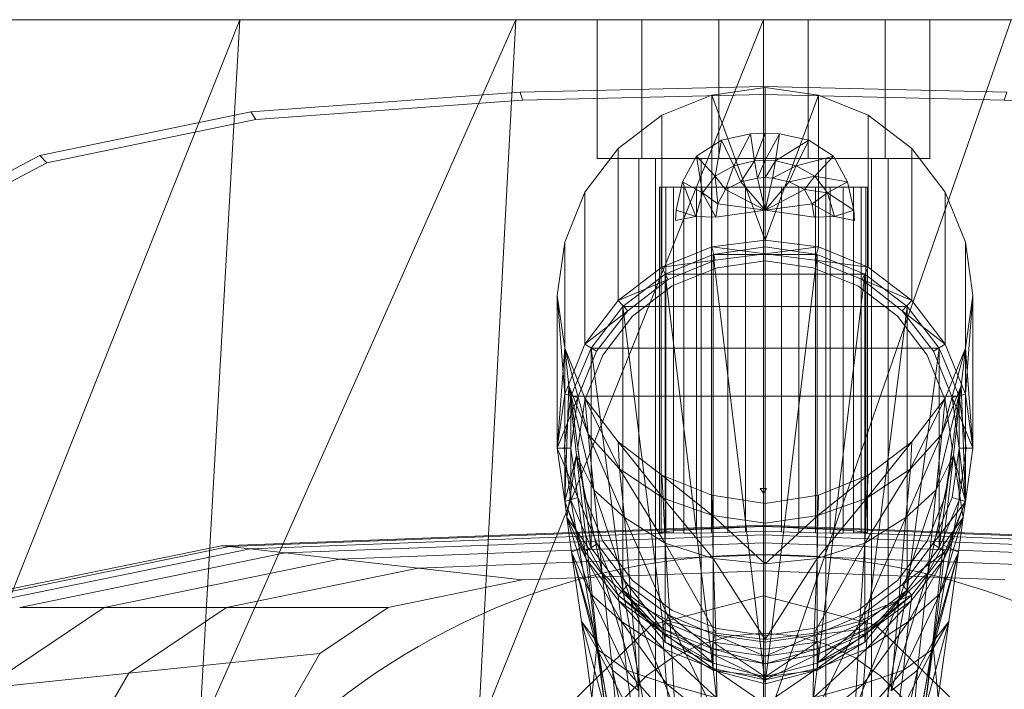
# Model space of a CAD drawing. Header units: metres. Extents: x 391.1 to 427.5, y 12.7 to 28.4.
# Tile 117 of 151: x 409.6061 to 409.7482, y 27.8739 to 27.9704. Entities that reach past the tile are written whole.
import ezdxf

# ---------------------------------------------------------------- set-up
doc = ezdxf.new("R2010")
doc.units = ezdxf.units.M
for name, color, linetype, lineweight in [('02_MOBILIARIO', 7, 'Continuous', 18), ('A-DETL-____-MBND', 7, 'Continuous', 18), ('A-DETL-GENF-OTLN', 7, 'Continuous', 18)]:
    doc.layers.add(name, color=color, linetype=linetype, lineweight=lineweight)

# ---------------------------------------------------------------- blocks, each defined once
blk = doc.blocks.new('Family - Rentamans P1-154608-04_ENLLUMENAT_P1')
at = {"layer": 'A-DETL-____-MBND', "color": 253, "true_color": 0xaaaaaa}
for p, q in [((0.36146, 0.265), (0.00406, 0.265)), ((0.10722, 0.265), (0.06579, 0.265)), ((0.10722, 0.265), (0.06628, 0.16227)), ((0.14702, 0.265), (0.10137, 0.16227)), ((0.10137, 0.16227), (0.10722, 0.265)), ((0.14702, 0.265), (0.10722, 0.265)), ((0.18276, 0.265), (0.14157, 0.16227)), ((0.14157, 0.16227), (0.14702, 0.265)), ((0.18276, 0.265), (0.14702, 0.265)), ((0.16519, 0.265), (0.15876, 0.265)), ((0.15876, 0.265), (0.15876, 0.245)), ((0.15876, 0.265), (0.15876, 0.245)), ((0.15876, 0.265), (0.16519, 0.265)), ((0.17633, 0.265), (0.16519, 0.265)), ((0.16519, 0.265), (0.16519, 0.245)), ((0.16519, 0.265), (0.16519, 0.245)), ((0.16519, 0.265), (0.17633, 0.265)), ((0.18919, 0.265), (0.17633, 0.265)), ((0.17633, 0.265), (0.17633, 0.245)), ((0.17633, 0.265), (0.17633, 0.245)), ((0.17633, 0.265), (0.18919, 0.265)), ((0.2185, 0.265), (0.18276, 0.265)), ((0.2185, 0.265), (0.18276, 0.16227)), ((0.18276, 0.16227), (0.18276, 0.265)), ((0.20033, 0.265), (0.18919, 0.265)), ((0.18919, 0.265), (0.18919, 0.245)), ((0.18919, 0.265), (0.18919, 0.245)), ((0.18919, 0.265), (0.20033, 0.265)), ((0.20033, 0.245), (0.20033, 0.265)), ((0.20033, 0.265), (0.20033, 0.245)), ((0.20033, 0.265), (0.20676, 0.265)), ((0.20676, 0.265), (0.20033, 0.265)), ((0.20676, 0.265), (0.20676, 0.245)), ((0.20676, 0.265), (0.20676, 0.245)), ((0.10879, 0.25173), (0.14766, 0.25454)), ((0.14766, 0.25454), (0.18276, 0.25535)), ((0.14801, 0.25341), (0.14766, 0.25454)), ((0.18299, 0.25523), (0.17529, 0.25413)), ((0.18276, 0.25535), (0.21786, 0.25454)), ((0.18276, 0.25421), (0.18276, 0.25535)), ((0.18299, 0.25523), (0.18299, 0.23323)), ((0.19069, 0.25413), (0.18299, 0.25523)), ((0.21751, 0.25341), (0.21786, 0.25454)), ((0.10952, 0.25063), (0.14801, 0.25341)), ((0.14801, 0.25341), (0.18276, 0.25421)), ((0.17529, 0.25413), (0.16809, 0.25123)), ((0.17529, 0.25413), (0.18299, 0.23323)), ((0.17529, 0.25413), (0.17529, 0.23223)), ((0.18276, 0.25421), (0.21751, 0.25341)), ((0.19069, 0.25413), (0.18299, 0.23323)), ((0.19789, 0.25123), (0.19069, 0.25413)), ((0.19069, 0.25413), (0.19069, 0.23223)), ((0.21751, 0.25341), (0.25599, 0.25063)), ((0.07835, 0.24542), (0.10879, 0.25173)), ((0.10952, 0.25063), (0.10879, 0.25173)), ((0.07939, 0.24438), (0.10952, 0.25063)), ((0.16809, 0.25123), (0.16179, 0.24643)), ((0.16809, 0.25123), (0.16809, 0.22933)), ((0.20419, 0.24643), (0.19789, 0.25123)), ((0.19789, 0.25123), (0.19789, 0.22933)), ((0.18089, 0.24853), (0.18299, 0.24863)), ((0.18089, 0.24853), (0.18299, 0.24863)), ((0.18149, 0.24463), (0.18299, 0.24863)), ((0.18299, 0.24473), (0.18299, 0.24863)), ((0.18299, 0.24863), (0.18509, 0.24853)), ((0.18299, 0.24863), (0.18509, 0.24853)), ((0.17309, 0.24533), (0.17669, 0.24763)), ((0.17309, 0.24533), (0.17669, 0.24763)), ((0.17579, 0.24243), (0.17669, 0.24763)), ((0.17669, 0.24763), (0.18089, 0.24853)), ((0.17669, 0.24763), (0.18089, 0.24853)), ((0.17849, 0.24393), (0.17669, 0.24763)), ((0.17849, 0.24393), (0.18089, 0.24853)), ((0.18149, 0.24463), (0.18089, 0.24853)), ((0.18299, 0.24473), (0.18509, 0.24853)), ((0.18509, 0.24853), (0.18449, 0.24463)), ((0.18449, 0.24463), (0.18929, 0.24763)), ((0.18509, 0.24853), (0.18929, 0.24763)), ((0.18509, 0.24853), (0.18929, 0.24763)), ((0.18929, 0.24763), (0.18749, 0.24393)), ((0.18929, 0.24763), (0.19289, 0.24533)), ((0.18929, 0.24763), (0.19289, 0.24533)), ((0.16179, 0.24643), (0.15699, 0.24013)), ((0.16179, 0.24643), (0.16179, 0.22453)), ((0.20899, 0.24013), (0.20419, 0.24643)), ((0.20419, 0.24643), (0.20419, 0.22453)), ((0.05592, 0.23364), (0.07835, 0.24542)), ((0.05718, 0.23272), (0.07939, 0.24438)), ((0.07939, 0.24438), (0.07835, 0.24542)), ((0.16519, 0.245), (0.15876, 0.245)), ((0.15876, 0.245), (0.16519, 0.245)), ((0.16717, 0.245), (0.16476, 0.245)), ((0.16476, 0.245), (0.16717, 0.245)), ((0.16476, 0.1503), (0.16476, 0.245)), ((0.17633, 0.245), (0.16519, 0.245)), ((0.16519, 0.245), (0.17633, 0.245)), ((0.17376, 0.245), (0.16717, 0.245)), ((0.16717, 0.245), (0.17376, 0.245)), ((0.16717, 0.1593), (0.16717, 0.245)), ((0.16717, 0.1593), (0.16717, 0.245)), ((0.17109, 0.24163), (0.17309, 0.24533)), ((0.17109, 0.24163), (0.17309, 0.24533)), ((0.17579, 0.24243), (0.17309, 0.24533)), ((0.17399, 0.24003), (0.17309, 0.24533)), ((0.18276, 0.245), (0.17376, 0.245)), ((0.17376, 0.245), (0.18276, 0.245)), ((0.17376, 0.16589), (0.17376, 0.245)), ((0.17376, 0.16589), (0.17376, 0.245)), ((0.18919, 0.245), (0.17633, 0.245)), ((0.17633, 0.245), (0.18919, 0.245)), ((0.17849, 0.24393), (0.18149, 0.24463)), ((0.17949, 0.24163), (0.18149, 0.24463)), ((0.18149, 0.24463), (0.18299, 0.24473)), ((0.18189, 0.24213), (0.18149, 0.24463)), ((0.18189, 0.24213), (0.18299, 0.24473)), ((0.19176, 0.245), (0.18276, 0.245)), ((0.18276, 0.245), (0.19176, 0.245)), ((0.18276, 0.1683), (0.18276, 0.245)), ((0.18276, 0.1683), (0.18276, 0.245)), ((0.18299, 0.24223), (0.18299, 0.24473)), ((0.18299, 0.24473), (0.18449, 0.24463)), ((0.18299, 0.24223), (0.18449, 0.24463)), ((0.18449, 0.24463), (0.18409, 0.24213)), ((0.18449, 0.24463), (0.18749, 0.24393)), ((0.19289, 0.24533), (0.18749, 0.24393)), ((0.20033, 0.245), (0.18919, 0.245)), ((0.18919, 0.245), (0.20033, 0.245)), ((0.19289, 0.24533), (0.19019, 0.24243)), ((0.19176, 0.245), (0.19835, 0.245)), ((0.19835, 0.245), (0.19176, 0.245)), ((0.19176, 0.16589), (0.19176, 0.245)), ((0.19176, 0.16589), (0.19176, 0.245)), ((0.19289, 0.24533), (0.19489, 0.24163)), ((0.19289, 0.24533), (0.19489, 0.24163)), ((0.19835, 0.245), (0.20076, 0.245)), ((0.20076, 0.245), (0.19835, 0.245)), ((0.19835, 0.245), (0.19835, 0.1593)), ((0.19835, 0.1593), (0.19835, 0.245)), ((0.20033, 0.245), (0.20676, 0.245)), ((0.20676, 0.245), (0.20033, 0.245)), ((0.20076, 0.1503), (0.20076, 0.245)), ((0.17579, 0.24243), (0.17849, 0.24393)), ((0.17729, 0.24053), (0.17849, 0.24393)), ((0.17949, 0.24163), (0.17849, 0.24393)), ((0.18749, 0.24393), (0.18409, 0.24213)), ((0.18749, 0.24393), (0.18649, 0.24163)), ((0.18749, 0.24393), (0.19019, 0.24243)), ((0.17019, 0.23753), (0.17109, 0.24163)), ((0.17019, 0.23753), (0.17109, 0.24163)), ((0.17399, 0.24003), (0.17109, 0.24163)), ((0.17299, 0.23663), (0.17109, 0.24163)), ((0.17399, 0.24003), (0.17579, 0.24243)), ((0.17729, 0.24053), (0.17579, 0.24243)), ((0.17619, 0.23843), (0.17579, 0.24243)), ((0.17729, 0.24053), (0.17949, 0.24163)), ((0.17949, 0.24163), (0.18189, 0.24213)), ((0.18299, 0.23753), (0.17949, 0.24163)), ((0.18189, 0.24213), (0.18299, 0.24223)), ((0.18299, 0.23753), (0.18189, 0.24213)), ((0.18299, 0.23753), (0.18299, 0.24223)), ((0.18299, 0.24223), (0.18409, 0.24213)), ((0.18409, 0.24213), (0.18299, 0.23753)), ((0.18649, 0.24163), (0.18299, 0.23753)), ((0.18409, 0.24213), (0.18649, 0.24163)), ((0.19019, 0.24243), (0.18649, 0.24163)), ((0.18649, 0.24163), (0.18869, 0.24053)), ((0.19019, 0.24243), (0.18869, 0.24053)), ((0.19019, 0.24243), (0.19199, 0.24003)), ((0.19489, 0.24163), (0.19019, 0.24243)), ((0.19489, 0.24163), (0.19199, 0.24003)), ((0.19489, 0.24163), (0.19579, 0.23753)), ((0.19489, 0.24163), (0.19579, 0.23753)), ((0.15699, 0.24013), (0.15409, 0.23293)), ((0.15699, 0.21823), (0.15699, 0.24013)), ((0.16776, 0.24084), (0.16776, 0.19107)), ((0.16799, 0.24084), (0.16776, 0.24084)), ((0.16776, 0.24084), (0.16799, 0.24084)), ((0.16799, 0.24084), (0.16799, 0.19102)), ((0.16866, 0.24084), (0.16799, 0.24084)), ((0.16799, 0.24084), (0.16799, 0.19112)), ((0.16799, 0.24084), (0.16866, 0.24084)), ((0.16977, 0.24084), (0.16866, 0.24084)), ((0.16866, 0.24084), (0.16866, 0.191)), ((0.16866, 0.24084), (0.16866, 0.1912)), ((0.16866, 0.24084), (0.16977, 0.24084)), ((0.16977, 0.19099), (0.16977, 0.24084)), ((0.16977, 0.24084), (0.16977, 0.19128)), ((0.16977, 0.24084), (0.17127, 0.24084)), ((0.17127, 0.24084), (0.16977, 0.24084)), ((0.17127, 0.24084), (0.17127, 0.19138)), ((0.17127, 0.24084), (0.17312, 0.24084)), ((0.17127, 0.24084), (0.17127, 0.19097)), ((0.17312, 0.24084), (0.17127, 0.24084)), ((0.17312, 0.24084), (0.17312, 0.19149)), ((0.17312, 0.24084), (0.17526, 0.24084)), ((0.17312, 0.24084), (0.17312, 0.19098)), ((0.17526, 0.24084), (0.17312, 0.24084)), ((0.17526, 0.24084), (0.17526, 0.1916)), ((0.17526, 0.24084), (0.17763, 0.24084)), ((0.17526, 0.24084), (0.17526, 0.19101)), ((0.17763, 0.24084), (0.17526, 0.24084)), ((0.17619, 0.23843), (0.17729, 0.24053)), ((0.18299, 0.23753), (0.17729, 0.24053)), ((0.17763, 0.24084), (0.17763, 0.19171)), ((0.17763, 0.24084), (0.18015, 0.24084)), ((0.17763, 0.24084), (0.17763, 0.19106)), ((0.18015, 0.24084), (0.17763, 0.24084)), ((0.18015, 0.24084), (0.18015, 0.19182)), ((0.18015, 0.24084), (0.18276, 0.24084)), ((0.18015, 0.24084), (0.18015, 0.19114)), ((0.18276, 0.24084), (0.18015, 0.24084)), ((0.18276, 0.24084), (0.18276, 0.19192)), ((0.18276, 0.24084), (0.18536, 0.24084)), ((0.18276, 0.19123), (0.18276, 0.24084)), ((0.18536, 0.24084), (0.18276, 0.24084)), ((0.18869, 0.24053), (0.18299, 0.23753)), ((0.18536, 0.24084), (0.18536, 0.19182)), ((0.18536, 0.24084), (0.18789, 0.24084)), ((0.18536, 0.19114), (0.18536, 0.24084)), ((0.18536, 0.24084), (0.18789, 0.24084)), ((0.18789, 0.24084), (0.18789, 0.19171)), ((0.18789, 0.24084), (0.19026, 0.24084)), ((0.18789, 0.24084), (0.19026, 0.24084)), ((0.18789, 0.24084), (0.18789, 0.19106)), ((0.18869, 0.24053), (0.18979, 0.23843)), ((0.19199, 0.24003), (0.18869, 0.24053)), ((0.19026, 0.24084), (0.19026, 0.1916)), ((0.19026, 0.24084), (0.1924, 0.24084)), ((0.19026, 0.24084), (0.1924, 0.24084)), ((0.19026, 0.24084), (0.19026, 0.19101)), ((0.1924, 0.24084), (0.1924, 0.19149)), ((0.1924, 0.24084), (0.19425, 0.24084)), ((0.1924, 0.24084), (0.19425, 0.24084)), ((0.1924, 0.24084), (0.1924, 0.19098)), ((0.19425, 0.24084), (0.19425, 0.19138)), ((0.19425, 0.24084), (0.19575, 0.24084)), ((0.19425, 0.24084), (0.19575, 0.24084)), ((0.19425, 0.24084), (0.19425, 0.19097)), ((0.19685, 0.24084), (0.19575, 0.24084)), ((0.19575, 0.24084), (0.19575, 0.19099)), ((0.19575, 0.24084), (0.19575, 0.19128)), ((0.19575, 0.24084), (0.19685, 0.24084)), ((0.19685, 0.24084), (0.19685, 0.191)), ((0.19753, 0.24084), (0.19685, 0.24084)), ((0.19685, 0.24084), (0.19685, 0.1912)), ((0.19685, 0.24084), (0.19753, 0.24084)), ((0.19753, 0.19102), (0.19753, 0.24084)), ((0.19753, 0.24084), (0.19753, 0.19112)), ((0.19753, 0.24084), (0.19776, 0.24084)), ((0.19776, 0.24084), (0.19753, 0.24084)), ((0.19776, 0.24084), (0.19776, 0.19107)), ((0.21189, 0.23293), (0.20899, 0.24013)), ((0.20899, 0.24013), (0.20899, 0.21823)), ((0.17299, 0.23663), (0.17399, 0.24003)), ((0.17619, 0.23843), (0.17399, 0.24003)), ((0.17589, 0.23653), (0.17399, 0.24003)), ((0.19199, 0.24003), (0.18979, 0.23843)), ((0.19199, 0.24003), (0.19299, 0.23663)), ((0.19579, 0.23753), (0.19199, 0.24003)), ((0.17009, 0.23603), (0.17019, 0.23753)), ((0.17009, 0.23603), (0.17019, 0.23753)), ((0.17299, 0.23663), (0.17019, 0.23753)), ((0.17589, 0.23653), (0.17619, 0.23843)), ((0.18299, 0.23753), (0.17589, 0.23653)), ((0.18299, 0.23753), (0.17619, 0.23843)), ((0.18979, 0.23843), (0.18299, 0.23753)), ((0.19009, 0.23653), (0.18299, 0.23753)), ((0.18979, 0.23843), (0.19009, 0.23653)), ((0.19299, 0.23663), (0.18979, 0.23843)), ((0.19579, 0.23753), (0.19299, 0.23663)), ((0.19579, 0.23753), (0.19589, 0.23603)), ((0.19579, 0.23753), (0.19589, 0.23603)), ((0.17299, 0.23663), (0.17009, 0.23603)), ((0.17589, 0.23653), (0.17299, 0.23663)), ((0.19299, 0.23663), (0.19009, 0.23653)), ((0.19589, 0.23603), (0.19299, 0.23663)), ((0.18299, 0.23323), (0.17529, 0.23223)), ((0.18299, 0.23323), (0.19069, 0.23223)), ((0.18299, 0.23323), (0.18299, 0.23123)), ((0.15409, 0.23293), (0.15299, 0.22523)), ((0.15409, 0.21103), (0.15409, 0.23293)), ((0.16809, 0.22933), (0.17529, 0.23223)), ((0.17529, 0.23223), (0.18299, 0.23123)), ((0.17529, 0.23223), (0.17579, 0.23033)), ((0.18299, 0.23223), (0.17549, 0.23113)), ((0.18299, 0.23223), (0.17549, 0.23113)), ((0.18299, 0.23223), (0.17549, 0.23113)), ((0.19069, 0.23223), (0.18299, 0.23123)), ((0.19049, 0.23113), (0.18299, 0.23223)), ((0.19049, 0.23113), (0.18299, 0.23223)), ((0.18299, 0.23223), (0.18299, 0.16923)), ((0.19049, 0.23113), (0.18299, 0.23223)), ((0.19069, 0.23223), (0.19019, 0.23033)), ((0.19069, 0.23223), (0.19789, 0.22933)), ((0.21189, 0.23293), (0.21189, 0.21103)), ((0.21299, 0.22523), (0.21189, 0.23293)), ((0.16809, 0.22933), (0.17579, 0.23033)), ((0.17549, 0.23113), (0.16859, 0.22833)), ((0.17549, 0.23113), (0.16859, 0.22833)), ((0.17549, 0.23113), (0.16859, 0.22833)), ((0.16899, 0.22753), (0.17579, 0.23033)), ((0.16899, 0.22753), (0.17579, 0.23033)), ((0.19049, 0.23113), (0.17549, 0.23113)), ((0.17549, 0.23113), (0.18299, 0.16923)), ((0.17549, 0.23113), (0.17549, 0.17123)), ((0.17579, 0.23033), (0.18299, 0.23123)), ((0.17579, 0.23033), (0.18299, 0.23123)), ((0.17609, 0.22923), (0.18299, 0.23023)), ((0.18299, 0.23023), (0.17609, 0.22923)), ((0.18299, 0.23123), (0.19019, 0.23033)), ((0.18299, 0.23123), (0.19019, 0.23033)), ((0.19049, 0.23113), (0.18299, 0.16923)), ((0.18989, 0.22923), (0.18299, 0.23023)), ((0.18299, 0.23023), (0.18989, 0.22923)), ((0.19789, 0.22933), (0.19019, 0.23033)), ((0.19019, 0.23033), (0.19699, 0.22753)), ((0.19019, 0.23033), (0.19699, 0.22753)), ((0.19739, 0.22833), (0.19049, 0.23113)), ((0.19739, 0.22833), (0.19049, 0.23113)), ((0.19049, 0.23113), (0.19049, 0.17123)), ((0.19739, 0.22833), (0.19049, 0.23113)), ((0.16179, 0.22453), (0.16809, 0.22933)), ((0.16809, 0.22933), (0.16899, 0.22753)), ((0.16959, 0.22663), (0.17609, 0.22923)), ((0.17609, 0.22923), (0.16959, 0.22663)), ((0.19639, 0.22663), (0.18989, 0.22923)), ((0.18989, 0.22923), (0.19639, 0.22663)), ((0.19789, 0.22933), (0.19699, 0.22753)), ((0.19789, 0.22933), (0.20419, 0.22453)), ((0.16179, 0.22453), (0.16899, 0.22753)), ((0.16859, 0.22833), (0.16249, 0.22363)), ((0.16859, 0.22833), (0.16249, 0.22363)), ((0.16859, 0.22833), (0.16249, 0.22363)), ((0.16319, 0.22303), (0.16899, 0.22753)), ((0.16319, 0.22303), (0.16899, 0.22753)), ((0.19739, 0.22833), (0.16859, 0.22833)), ((0.16859, 0.22833), (0.17549, 0.17123)), ((0.16859, 0.22833), (0.16859, 0.17523)), ((0.19739, 0.22833), (0.19049, 0.17123)), ((0.20419, 0.22453), (0.19699, 0.22753)), ((0.19699, 0.22753), (0.20279, 0.22303)), ((0.19699, 0.22753), (0.20279, 0.22303)), ((0.20349, 0.22363), (0.19739, 0.22833)), ((0.20349, 0.22363), (0.19739, 0.22833)), ((0.19739, 0.22833), (0.19739, 0.17523)), ((0.20349, 0.22363), (0.19739, 0.22833)), ((0.16389, 0.22223), (0.16959, 0.22663)), ((0.16959, 0.22663), (0.16389, 0.22223)), ((0.20209, 0.22223), (0.19639, 0.22663)), ((0.19639, 0.22663), (0.20209, 0.22223)), ((0.15299, 0.22523), (0.15409, 0.21763)), ((0.15299, 0.20323), (0.15299, 0.22523)), ((0.15409, 0.21103), (0.15299, 0.22523)), ((0.15699, 0.21823), (0.16179, 0.22453)), ((0.16319, 0.22303), (0.16179, 0.22453)), ((0.20419, 0.22453), (0.20279, 0.22303)), ((0.20419, 0.22453), (0.20899, 0.21823)), ((0.21189, 0.21763), (0.21299, 0.22523)), ((0.21299, 0.22523), (0.21189, 0.21103)), ((0.21299, 0.22523), (0.21299, 0.20323)), ((0.16249, 0.22363), (0.15789, 0.21763)), ((0.16249, 0.22363), (0.15789, 0.21763)), ((0.16249, 0.22363), (0.15789, 0.21763)), ((0.20349, 0.22363), (0.16249, 0.22363)), ((0.16249, 0.22363), (0.16859, 0.17523)), ((0.16249, 0.22363), (0.16249, 0.18273)), ((0.20349, 0.22363), (0.19739, 0.17523)), ((0.20809, 0.21763), (0.20349, 0.22363)), ((0.20809, 0.21763), (0.20349, 0.22363)), ((0.20349, 0.22363), (0.20349, 0.18273)), ((0.20809, 0.21763), (0.20349, 0.22363)), ((0.16319, 0.22303), (0.15699, 0.21823)), ((0.15869, 0.21723), (0.16319, 0.22303)), ((0.15869, 0.21723), (0.16319, 0.22303)), ((0.15959, 0.21663), (0.16389, 0.22223)), ((0.16389, 0.22223), (0.15959, 0.21663)), ((0.20639, 0.21663), (0.20209, 0.22223)), ((0.20209, 0.22223), (0.20639, 0.21663)), ((0.20899, 0.21823), (0.20279, 0.22303)), ((0.20279, 0.22303), (0.20729, 0.21723)), ((0.20279, 0.22303), (0.20729, 0.21723)), ((0.15299, 0.20323), (0.15409, 0.21763)), ((0.15409, 0.21103), (0.15699, 0.21823)), ((0.15749, 0.20523), (0.15409, 0.21763)), ((0.15409, 0.21763), (0.15699, 0.21043)), ((0.15469, 0.21223), (0.15409, 0.21763)), ((0.15409, 0.19553), (0.15409, 0.21763)), ((0.15789, 0.21763), (0.15499, 0.21073)), ((0.15789, 0.21763), (0.15499, 0.21073)), ((0.15789, 0.21763), (0.15499, 0.21073)), ((0.15869, 0.21723), (0.15699, 0.21823)), ((0.20809, 0.21763), (0.15789, 0.21763)), ((0.15789, 0.21763), (0.16249, 0.18273)), ((0.15789, 0.21763), (0.15789, 0.18883)), ((0.20809, 0.21763), (0.20349, 0.18273)), ((0.20899, 0.21823), (0.20729, 0.21723)), ((0.21099, 0.21073), (0.20809, 0.21763)), ((0.21099, 0.21073), (0.20809, 0.21763)), ((0.20809, 0.21763), (0.20809, 0.18883)), ((0.21099, 0.21073), (0.20809, 0.21763)), ((0.21189, 0.21763), (0.20849, 0.20523)), ((0.20899, 0.21823), (0.21189, 0.21103)), ((0.20899, 0.21043), (0.21189, 0.21763)), ((0.21189, 0.21763), (0.21129, 0.21223)), ((0.21189, 0.21763), (0.21189, 0.19553)), ((0.21189, 0.21763), (0.21299, 0.20323)), ((0.15599, 0.21053), (0.15869, 0.21723)), ((0.15599, 0.21053), (0.15869, 0.21723)), ((0.15699, 0.21013), (0.15959, 0.21663)), ((0.15959, 0.21663), (0.15699, 0.21013)), ((0.20899, 0.21013), (0.20639, 0.21663)), ((0.20639, 0.21663), (0.20899, 0.21013)), ((0.20729, 0.21723), (0.20999, 0.21053)), ((0.20729, 0.21723), (0.20999, 0.21053)), ((0.15469, 0.21223), (0.15409, 0.19553)), ((0.15409, 0.19553), (0.15469, 0.21223)), ((0.15829, 0.19723), (0.15469, 0.21223)), ((0.15469, 0.21223), (0.15749, 0.20523)), ((0.15579, 0.20223), (0.15469, 0.21223)), ((0.21129, 0.21223), (0.20769, 0.19723)), ((0.21129, 0.21223), (0.20849, 0.20523)), ((0.21019, 0.20223), (0.21129, 0.21223)), ((0.21189, 0.19553), (0.21129, 0.21223)), ((0.15299, 0.20323), (0.15409, 0.21103)), ((0.15299, 0.20323), (0.15599, 0.21053)), ((0.15499, 0.21073), (0.15399, 0.20323)), ((0.15499, 0.21073), (0.15399, 0.20323)), ((0.15499, 0.21073), (0.15399, 0.20323)), ((0.15599, 0.21053), (0.15409, 0.21103)), ((0.21099, 0.21073), (0.15499, 0.21073)), ((0.15499, 0.21073), (0.15789, 0.18883)), ((0.15499, 0.21073), (0.15499, 0.19573)), ((0.15499, 0.20323), (0.15599, 0.21053)), ((0.15499, 0.20323), (0.15599, 0.21053)), ((0.16199, 0.20023), (0.15699, 0.21043)), ((0.15699, 0.21043), (0.16179, 0.20413)), ((0.15749, 0.20523), (0.15699, 0.21043)), ((0.20899, 0.21043), (0.20399, 0.20023)), ((0.20419, 0.20413), (0.20899, 0.21043)), ((0.21099, 0.21073), (0.20809, 0.18883)), ((0.20899, 0.21043), (0.20849, 0.20523)), ((0.21189, 0.21103), (0.20999, 0.21053)), ((0.21299, 0.20323), (0.20999, 0.21053)), ((0.20999, 0.21053), (0.21099, 0.20323)), ((0.20999, 0.21053), (0.21099, 0.20323)), ((0.21199, 0.20323), (0.21099, 0.21073)), ((0.21199, 0.20323), (0.21099, 0.21073)), ((0.21099, 0.21073), (0.21099, 0.19573)), ((0.21199, 0.20323), (0.21099, 0.21073)), ((0.21189, 0.21103), (0.21299, 0.20323)), ((0.15599, 0.20333), (0.15699, 0.21013)), ((0.15699, 0.21013), (0.15599, 0.20333)), ((0.20999, 0.20333), (0.20899, 0.21013)), ((0.20899, 0.21013), (0.20999, 0.20333)), ((0.16269, 0.19323), (0.15749, 0.20523)), ((0.15749, 0.20523), (0.16199, 0.20023)), ((0.15829, 0.19723), (0.15749, 0.20523)), ((0.20849, 0.20523), (0.20329, 0.19323)), ((0.20849, 0.20523), (0.20399, 0.20023)), ((0.20849, 0.20523), (0.20769, 0.19723)), ((0.15409, 0.19553), (0.15299, 0.20323)), ((0.15599, 0.19613), (0.15299, 0.20323)), ((0.15499, 0.20323), (0.15299, 0.20323)), ((0.15399, 0.20323), (0.15499, 0.19573)), ((0.15399, 0.20323), (0.15499, 0.19573)), ((0.15499, 0.19573), (0.15399, 0.20323)), ((0.15399, 0.20323), (0.15499, 0.19573)), ((0.15599, 0.19613), (0.15499, 0.20323)), ((0.15599, 0.19613), (0.15499, 0.20323)), ((0.15699, 0.19623), (0.15599, 0.20333)), ((0.15599, 0.20333), (0.15699, 0.19623)), ((0.16829, 0.19603), (0.16179, 0.20413)), ((0.16179, 0.20413), (0.16809, 0.19933)), ((0.16199, 0.20023), (0.16179, 0.20413)), ((0.20419, 0.20413), (0.19769, 0.19603)), ((0.19789, 0.19933), (0.20419, 0.20413)), ((0.20419, 0.20413), (0.20399, 0.20023)), ((0.20899, 0.19623), (0.20999, 0.20333)), ((0.20999, 0.20333), (0.20899, 0.19623)), ((0.21099, 0.20323), (0.20999, 0.19613)), ((0.21099, 0.20323), (0.20999, 0.19613)), ((0.21299, 0.20323), (0.21099, 0.20323)), ((0.21099, 0.20323), (0.21189, 0.19553)), ((0.21099, 0.19573), (0.21199, 0.20323)), ((0.21099, 0.19573), (0.21199, 0.20323)), ((0.21099, 0.19573), (0.21199, 0.20323)), ((0.21099, 0.19573), (0.21199, 0.20323)), ((0.21299, 0.20323), (0.21189, 0.19553)), ((0.15579, 0.20223), (0.15409, 0.19553)), ((0.15439, 0.19323), (0.15579, 0.20223)), ((0.15949, 0.18523), (0.15579, 0.20223)), ((0.15579, 0.20223), (0.15829, 0.19723)), ((0.15729, 0.18923), (0.15579, 0.20223)), ((0.21019, 0.20223), (0.20649, 0.18523)), ((0.21019, 0.20223), (0.20769, 0.19723)), ((0.20869, 0.18923), (0.21019, 0.20223)), ((0.21189, 0.19553), (0.21019, 0.20223)), ((0.21159, 0.19323), (0.21019, 0.20223)), ((0.16859, 0.18953), (0.16199, 0.20023)), ((0.16199, 0.20023), (0.16829, 0.19603)), ((0.16269, 0.19323), (0.16199, 0.20023)), ((0.17539, 0.19353), (0.16809, 0.19933)), ((0.16809, 0.19933), (0.17529, 0.19643)), ((0.16829, 0.19603), (0.16809, 0.19933)), ((0.19059, 0.19353), (0.19789, 0.19933)), ((0.19069, 0.19643), (0.19789, 0.19933)), ((0.20399, 0.20023), (0.19739, 0.18953)), ((0.20399, 0.20023), (0.19769, 0.19603)), ((0.19769, 0.19603), (0.19789, 0.19933)), ((0.20399, 0.20023), (0.20329, 0.19323)), ((0.15409, 0.19553), (0.15599, 0.19613)), ((0.15599, 0.19613), (0.15409, 0.19553)), ((0.15879, 0.18943), (0.15599, 0.19613)), ((0.15599, 0.19613), (0.15699, 0.18833)), ((0.15879, 0.18943), (0.15599, 0.19613)), ((0.15959, 0.18983), (0.15699, 0.19623)), ((0.15699, 0.19623), (0.15959, 0.18983)), ((0.16369, 0.18123), (0.15829, 0.19723)), ((0.15829, 0.19723), (0.16269, 0.19323)), ((0.15949, 0.18523), (0.15829, 0.19723)), ((0.17529, 0.19643), (0.18299, 0.19523)), ((0.17539, 0.19353), (0.17529, 0.19643)), ((0.18276, 0.19739), (0.18231, 0.1974)), ((0.18231, 0.1974), (0.18276, 0.1974)), ((0.18276, 0.19671), (0.18231, 0.1974)), ((0.18276, 0.1974), (0.18321, 0.1974)), ((0.18321, 0.1974), (0.18276, 0.19739)), ((0.18276, 0.19671), (0.18276, 0.1974)), ((0.18276, 0.19671), (0.18321, 0.1974)), ((0.18276, 0.19739), (0.18276, 0.19671)), ((0.18299, 0.19523), (0.19069, 0.19643)), ((0.19059, 0.19353), (0.19069, 0.19643)), ((0.20769, 0.19723), (0.20229, 0.18123)), ((0.20769, 0.19723), (0.20329, 0.19323)), ((0.20639, 0.18983), (0.20899, 0.19623)), ((0.20899, 0.19623), (0.20639, 0.18983)), ((0.20769, 0.19723), (0.20649, 0.18523)), ((0.20999, 0.19613), (0.20719, 0.18943)), ((0.20999, 0.19613), (0.20719, 0.18943)), ((0.20999, 0.19613), (0.21189, 0.19553)), ((0.21189, 0.19553), (0.20999, 0.19613)), ((0.15439, 0.19323), (0.15409, 0.19553)), ((0.15699, 0.18833), (0.15409, 0.19553)), ((0.15409, 0.19553), (0.15699, 0.18833)), ((0.15719, 0.18723), (0.15409, 0.19553)), ((0.15409, 0.19553), (0.15699, 0.18833)), ((0.15499, 0.19573), (0.15789, 0.18883)), ((0.15499, 0.19573), (0.15789, 0.18883)), ((0.15499, 0.19573), (0.15789, 0.18883)), ((0.15789, 0.18883), (0.15499, 0.19573)), ((0.15499, 0.19573), (0.15789, 0.18883)), ((0.15499, 0.19573), (0.15789, 0.18883)), ((0.15799, 0.17843), (0.15499, 0.19573)), ((0.15789, 0.18883), (0.15499, 0.19573)), ((0.15499, 0.19573), (0.15799, 0.17843)), ((0.17549, 0.18733), (0.16829, 0.19603)), ((0.16829, 0.19603), (0.17539, 0.19353)), ((0.16859, 0.18953), (0.16829, 0.19603)), ((0.18299, 0.19243), (0.18299, 0.19523)), ((0.19769, 0.19603), (0.19049, 0.18733)), ((0.19769, 0.19603), (0.19059, 0.19353)), ((0.19739, 0.18953), (0.19769, 0.19603)), ((0.21189, 0.19553), (0.20719, 0.18943)), ((0.21099, 0.19573), (0.20799, 0.17843)), ((0.20799, 0.17843), (0.21099, 0.19573)), ((0.20809, 0.18883), (0.21099, 0.19573)), ((0.20809, 0.18883), (0.21099, 0.19573)), ((0.20809, 0.18883), (0.21099, 0.19573)), ((0.21099, 0.19573), (0.20809, 0.18883)), ((0.20809, 0.18883), (0.21099, 0.19573)), ((0.20809, 0.18883), (0.21099, 0.19573)), ((0.21099, 0.19573), (0.20809, 0.18883)), ((0.21189, 0.19553), (0.20879, 0.18723)), ((0.21189, 0.19553), (0.20899, 0.18833)), ((0.21189, 0.19553), (0.20899, 0.18833)), ((0.20899, 0.18833), (0.21189, 0.19553)), ((0.21189, 0.19553), (0.21159, 0.19323)), ((0.15729, 0.18923), (0.15439, 0.19323)), ((0.15509, 0.18823), (0.15439, 0.19323)), ((0.15439, 0.19323), (0.15719, 0.18723)), ((0.15779, 0.18223), (0.15439, 0.19323)), ((0.16929, 0.17823), (0.16269, 0.19323)), ((0.16269, 0.19323), (0.16859, 0.18953)), ((0.16369, 0.18123), (0.16269, 0.19323)), ((0.18299, 0.18653), (0.17539, 0.19353)), ((0.17539, 0.19353), (0.18299, 0.19243)), ((0.17549, 0.18733), (0.17539, 0.19353)), ((0.19059, 0.19353), (0.18299, 0.19243)), ((0.18299, 0.18653), (0.19059, 0.19353)), ((0.19049, 0.18733), (0.19059, 0.19353)), ((0.20329, 0.19323), (0.19669, 0.17823)), ((0.20329, 0.19323), (0.19739, 0.18953)), ((0.20329, 0.19323), (0.20229, 0.18123)), ((0.20819, 0.18223), (0.21159, 0.19323)), ((0.21159, 0.19323), (0.20869, 0.18923)), ((0.20879, 0.18723), (0.21159, 0.19323)), ((0.21159, 0.19323), (0.21089, 0.18823)), ((0.10456, 0.18916), (0.18276, 0.19213)), ((0.10571, 0.18902), (0.18276, 0.19196)), ((0.17763, 0.19171), (0.18015, 0.19182)), ((0.18015, 0.19182), (0.18276, 0.19192)), ((0.18276, 0.19213), (0.26096, 0.18916)), ((0.18276, 0.19196), (0.18276, 0.19213)), ((0.18276, 0.19196), (0.25981, 0.18902)), ((0.18276, 0.19192), (0.18276, 0.19196)), ((0.18276, 0.19192), (0.18536, 0.19182)), ((0.18299, 0.18653), (0.18299, 0.19243)), ((0.18536, 0.19182), (0.18789, 0.19171)), ((0.10869, 0.18869), (0.1695, 0.191)), ((0.11374, 0.18811), (0.18276, 0.19074)), ((0.16776, 0.19107), (0.16799, 0.19112)), ((0.16799, 0.19102), (0.16776, 0.19107)), ((0.16799, 0.19112), (0.16866, 0.1912)), ((0.16866, 0.191), (0.16799, 0.19102)), ((0.16866, 0.1912), (0.16977, 0.19128)), ((0.1695, 0.191), (0.16866, 0.191)), ((0.16977, 0.19099), (0.1695, 0.191)), ((0.16977, 0.19128), (0.17127, 0.19138)), ((0.17127, 0.19097), (0.16977, 0.19099)), ((0.17127, 0.19138), (0.17312, 0.19149)), ((0.17312, 0.19098), (0.17127, 0.19097)), ((0.17312, 0.19149), (0.17526, 0.1916)), ((0.17526, 0.19101), (0.17312, 0.19098)), ((0.17526, 0.1916), (0.17763, 0.19171)), ((0.17763, 0.19106), (0.17526, 0.19101)), ((0.18015, 0.19114), (0.17763, 0.19106)), ((0.18276, 0.19123), (0.18015, 0.19114)), ((0.18276, 0.19074), (0.18276, 0.19123)), ((0.18536, 0.19114), (0.18276, 0.19123)), ((0.18276, 0.19074), (0.25177, 0.18811)), ((0.18276, 0.18955), (0.18276, 0.19074)), ((0.18789, 0.19106), (0.18536, 0.19114)), ((0.18789, 0.19171), (0.19026, 0.1916)), ((0.19026, 0.19101), (0.18789, 0.19106)), ((0.19026, 0.1916), (0.1924, 0.19149)), ((0.1924, 0.19098), (0.19026, 0.19101)), ((0.1924, 0.19149), (0.19425, 0.19138)), ((0.19425, 0.19097), (0.1924, 0.19098)), ((0.19425, 0.19138), (0.19575, 0.19128)), ((0.19575, 0.19099), (0.19425, 0.19097)), ((0.19575, 0.19128), (0.19685, 0.1912)), ((0.19575, 0.19099), (0.19601, 0.191)), ((0.19685, 0.191), (0.19601, 0.191)), ((0.19601, 0.191), (0.25683, 0.18869)), ((0.19685, 0.1912), (0.19753, 0.19112)), ((0.19753, 0.19102), (0.19685, 0.191)), ((0.19753, 0.19112), (0.19776, 0.19107)), ((0.19776, 0.19107), (0.19753, 0.19102)), ((0.06117, 0.18027), (0.10456, 0.18916)), ((0.06296, 0.18027), (0.1057, 0.18902)), ((0.10571, 0.18902), (0.10456, 0.18916)), ((0.10869, 0.18869), (0.1057, 0.18902)), ((0.12158, 0.18722), (0.18276, 0.18955)), ((0.15509, 0.18823), (0.15729, 0.18923)), ((0.15879, 0.18943), (0.15699, 0.18833)), ((0.15949, 0.18523), (0.15729, 0.18923)), ((0.15879, 0.17523), (0.15729, 0.18923)), ((0.16319, 0.18353), (0.15879, 0.18943)), ((0.15879, 0.18943), (0.16179, 0.18203)), ((0.16319, 0.18353), (0.15879, 0.18943)), ((0.16389, 0.18413), (0.15959, 0.18983)), ((0.15959, 0.18983), (0.16389, 0.18413)), ((0.17589, 0.17653), (0.16859, 0.18953)), ((0.16859, 0.18953), (0.17549, 0.18733)), ((0.16929, 0.17823), (0.16859, 0.18953)), ((0.18276, 0.18955), (0.24394, 0.18722)), ((0.18276, 0.18783), (0.18276, 0.18955)), ((0.19739, 0.18953), (0.19009, 0.17653)), ((0.19739, 0.18953), (0.19049, 0.18733)), ((0.19669, 0.17823), (0.19739, 0.18953)), ((0.20209, 0.18413), (0.20639, 0.18983)), ((0.20639, 0.18983), (0.20209, 0.18413)), ((0.20719, 0.18943), (0.20279, 0.18353)), ((0.20719, 0.18943), (0.20279, 0.18353)), ((0.20869, 0.18923), (0.20649, 0.18523)), ((0.20719, 0.18943), (0.20899, 0.18833)), ((0.20869, 0.18923), (0.20719, 0.17523)), ((0.21089, 0.18823), (0.20869, 0.18923)), ((0.0676, 0.18027), (0.10869, 0.18869)), ((0.07545, 0.18027), (0.11374, 0.18811)), ((0.11374, 0.18811), (0.10869, 0.18869)), ((0.12158, 0.18722), (0.11374, 0.18811)), ((0.13292, 0.18593), (0.18276, 0.18783)), ((0.15879, 0.17523), (0.15509, 0.18823)), ((0.15649, 0.17823), (0.15509, 0.18823)), ((0.15509, 0.18823), (0.15779, 0.18223)), ((0.15879, 0.17423), (0.15509, 0.18823)), ((0.15719, 0.18723), (0.15699, 0.18833)), ((0.16179, 0.18203), (0.15699, 0.18833)), ((0.15699, 0.18833), (0.16179, 0.18203)), ((0.15699, 0.18833), (0.16179, 0.18203)), ((0.15789, 0.18883), (0.16249, 0.18273)), ((0.15789, 0.18883), (0.16249, 0.18273)), ((0.15789, 0.18883), (0.16249, 0.18273)), ((0.16249, 0.18273), (0.15789, 0.18883)), ((0.15789, 0.18883), (0.16249, 0.18273)), ((0.15789, 0.18883), (0.16249, 0.18273)), ((0.16249, 0.18273), (0.15789, 0.18883)), ((0.18276, 0.18783), (0.2326, 0.18593)), ((0.18276, 0.18555), (0.18276, 0.18783)), ((0.20279, 0.18353), (0.20899, 0.18833)), ((0.20349, 0.18273), (0.20809, 0.18883)), ((0.20349, 0.18273), (0.20809, 0.18883)), ((0.20809, 0.18883), (0.20349, 0.18273)), ((0.20349, 0.18273), (0.20809, 0.18883)), ((0.20349, 0.18273), (0.20809, 0.18883)), ((0.20349, 0.18273), (0.20809, 0.18883)), ((0.20809, 0.18883), (0.20349, 0.18273)), ((0.20419, 0.18203), (0.20899, 0.18833)), ((0.20899, 0.18833), (0.20419, 0.18203)), ((0.20419, 0.18203), (0.20899, 0.18833)), ((0.21089, 0.18823), (0.20719, 0.17523)), ((0.20719, 0.17423), (0.21089, 0.18823)), ((0.20819, 0.18223), (0.21089, 0.18823)), ((0.20899, 0.18833), (0.20879, 0.18723)), ((0.21089, 0.18823), (0.20949, 0.17823)), ((0.08764, 0.18027), (0.12158, 0.18722)), ((0.13292, 0.18593), (0.12158, 0.18722)), ((0.15779, 0.18223), (0.15719, 0.18723)), ((0.15719, 0.18723), (0.16189, 0.18123)), ((0.16229, 0.17823), (0.15719, 0.18723)), ((0.18299, 0.17563), (0.17549, 0.18733)), ((0.17549, 0.18733), (0.18299, 0.18653)), ((0.17589, 0.17653), (0.17549, 0.18733)), ((0.19049, 0.18733), (0.18299, 0.18653)), ((0.19049, 0.18733), (0.18299, 0.17563)), ((0.18299, 0.17563), (0.18299, 0.18653)), ((0.19009, 0.17653), (0.19049, 0.18733)), ((0.20879, 0.18723), (0.20369, 0.17823)), ((0.20409, 0.18123), (0.20879, 0.18723)), ((0.20879, 0.18723), (0.20819, 0.18223)), ((0.10527, 0.18027), (0.13292, 0.18593)), ((0.14793, 0.18422), (0.13292, 0.18593)), ((0.14793, 0.18422), (0.18276, 0.18555)), ((0.16369, 0.18123), (0.15949, 0.18523)), ((0.16479, 0.16823), (0.15949, 0.18523)), ((0.16099, 0.17123), (0.15949, 0.18523)), ((0.18276, 0.18555), (0.21759, 0.18422)), ((0.20649, 0.18523), (0.20119, 0.16823)), ((0.20649, 0.18523), (0.20229, 0.18123)), ((0.20649, 0.18523), (0.20499, 0.17123)), ((0.12861, 0.18027), (0.14793, 0.18422)), ((0.16319, 0.18353), (0.16179, 0.18203)), ((0.16909, 0.17913), (0.16319, 0.18353)), ((0.16319, 0.18353), (0.16809, 0.17723)), ((0.16909, 0.17913), (0.16319, 0.18353)), ((0.16959, 0.17983), (0.16389, 0.18413)), ((0.16389, 0.18413), (0.16959, 0.17983)), ((0.19639, 0.17983), (0.20209, 0.18413)), ((0.20209, 0.18413), (0.19639, 0.17983)), ((0.20279, 0.18353), (0.19689, 0.17913)), ((0.20279, 0.18353), (0.19689, 0.17913)), ((0.20279, 0.18353), (0.20419, 0.18203)), ((0.15879, 0.17423), (0.15779, 0.18223)), ((0.15779, 0.18223), (0.16229, 0.17823)), ((0.16299, 0.17123), (0.15779, 0.18223)), ((0.16809, 0.17723), (0.16179, 0.18203)), ((0.16179, 0.18203), (0.16809, 0.17723)), ((0.16179, 0.18203), (0.16819, 0.17663)), ((0.16189, 0.18123), (0.16179, 0.18203)), ((0.16179, 0.18203), (0.16809, 0.17723)), ((0.16249, 0.18273), (0.16859, 0.17813)), ((0.16249, 0.18273), (0.16859, 0.17623)), ((0.16249, 0.18273), (0.16859, 0.17623)), ((0.16249, 0.18273), (0.16859, 0.17623)), ((0.16859, 0.17523), (0.16249, 0.18273)), ((0.16249, 0.18273), (0.16859, 0.17523)), ((0.16249, 0.18273), (0.17279, 0.12673)), ((0.16249, 0.18273), (0.17279, 0.12673)), ((0.16652, 0.1777), (0.18276, 0.18194)), ((0.18276, 0.18194), (0.16652, 0.1777)), ((0.18276, 0.18194), (0.19899, 0.1777)), ((0.19899, 0.1777), (0.18276, 0.18194)), ((0.19319, 0.12673), (0.20349, 0.18273)), ((0.19319, 0.12673), (0.20349, 0.18273)), ((0.19689, 0.17913), (0.20419, 0.18203)), ((0.19739, 0.17813), (0.20349, 0.18273)), ((0.19739, 0.17623), (0.20349, 0.18273)), ((0.19739, 0.17623), (0.20349, 0.18273)), ((0.19739, 0.17523), (0.20349, 0.18273)), ((0.19739, 0.17623), (0.20349, 0.18273)), ((0.19739, 0.17623), (0.20349, 0.18273)), ((0.20419, 0.18203), (0.19779, 0.17663)), ((0.19789, 0.17723), (0.20419, 0.18203)), ((0.20419, 0.18203), (0.19789, 0.17723)), ((0.19789, 0.17723), (0.20419, 0.18203)), ((0.20299, 0.17123), (0.20819, 0.18223)), ((0.20369, 0.17823), (0.20819, 0.18223)), ((0.20419, 0.18203), (0.20409, 0.18123)), ((0.20819, 0.18223), (0.20719, 0.17423)), ((0.16189, 0.18123), (0.16819, 0.17663)), ((0.16229, 0.17823), (0.16189, 0.18123)), ((0.16189, 0.18123), (0.16839, 0.17423)), ((0.16929, 0.17823), (0.16369, 0.18123)), ((0.16999, 0.16563), (0.16369, 0.18123)), ((0.16479, 0.16823), (0.16369, 0.18123)), ((0.20229, 0.18123), (0.19599, 0.16563)), ((0.20229, 0.18123), (0.19669, 0.17823)), ((0.20409, 0.18123), (0.19759, 0.17423)), ((0.19779, 0.17663), (0.20409, 0.18123)), ((0.20229, 0.18123), (0.20119, 0.16823)), ((0.20409, 0.18123), (0.20369, 0.17823)), ((0.07036, 0.16862), (0.08764, 0.18027)), ((0.08764, 0.18027), (0.07545, 0.18027)), ((0.10527, 0.18027), (0.08764, 0.18027)), ((0.09119, 0.17077), (0.10527, 0.18027)), ((0.12861, 0.18027), (0.10527, 0.18027)), ((0.11877, 0.17363), (0.12861, 0.18027)), ((0.16909, 0.17913), (0.16809, 0.17723)), ((0.17569, 0.17633), (0.16909, 0.17913)), ((0.16909, 0.17913), (0.17529, 0.17433)), ((0.17569, 0.17633), (0.16909, 0.17913)), ((0.17609, 0.17723), (0.16959, 0.17983)), ((0.16959, 0.17983), (0.17609, 0.17723)), ((0.18989, 0.17723), (0.19639, 0.17983)), ((0.19639, 0.17983), (0.18989, 0.17723)), ((0.19689, 0.17913), (0.19029, 0.17633)), ((0.19689, 0.17913), (0.19029, 0.17633)), ((0.19689, 0.17913), (0.19789, 0.17723)), ((0.16652, 0.1777), (0.15464, 0.16612)), ((0.15464, 0.16612), (0.16652, 0.1777)), ((0.15879, 0.17523), (0.15649, 0.17823)), ((0.15799, 0.16723), (0.15649, 0.17823)), ((0.15649, 0.17823), (0.15879, 0.17423)), ((0.15999, 0.16523), (0.15649, 0.17823)), ((0.16799, 0.12643), (0.15799, 0.17843)), ((0.15799, 0.17843), (0.16799, 0.12643)), ((0.16299, 0.17123), (0.16229, 0.17823)), ((0.16229, 0.17823), (0.16839, 0.17423)), ((0.16879, 0.16923), (0.16229, 0.17823)), ((0.16859, 0.17813), (0.17549, 0.17523)), ((0.16859, 0.17623), (0.16859, 0.17813)), ((0.16859, 0.17813), (0.17549, 0.17223)), ((0.17589, 0.17653), (0.16929, 0.17823)), ((0.17609, 0.16423), (0.16929, 0.17823)), ((0.16999, 0.16563), (0.16929, 0.17823)), ((0.19669, 0.17823), (0.18989, 0.16423)), ((0.19669, 0.17823), (0.19009, 0.17653)), ((0.19049, 0.17523), (0.19739, 0.17813)), ((0.19049, 0.17223), (0.19739, 0.17813)), ((0.19599, 0.16563), (0.19669, 0.17823)), ((0.20369, 0.17823), (0.19719, 0.16923)), ((0.19739, 0.17813), (0.19739, 0.17623)), ((0.19759, 0.17423), (0.20369, 0.17823)), ((0.20799, 0.17843), (0.19799, 0.12643)), ((0.20799, 0.17843), (0.19799, 0.12643)), ((0.19899, 0.1777), (0.21088, 0.16612)), ((0.21088, 0.16612), (0.19899, 0.1777)), ((0.20369, 0.17823), (0.20299, 0.17123)), ((0.20599, 0.16523), (0.20949, 0.17823)), ((0.20949, 0.17823), (0.20719, 0.17523)), ((0.20719, 0.17423), (0.20949, 0.17823)), ((0.20949, 0.17823), (0.20799, 0.16723)), ((0.17529, 0.17433), (0.16809, 0.17723)), ((0.16809, 0.17723), (0.17529, 0.17433)), ((0.16809, 0.17723), (0.17539, 0.17353)), ((0.16819, 0.17663), (0.16809, 0.17723)), ((0.16809, 0.17723), (0.17529, 0.17433)), ((0.16819, 0.17663), (0.17539, 0.17353)), ((0.16819, 0.17663), (0.17549, 0.17143)), ((0.16819, 0.17663), (0.16839, 0.17423)), ((0.16859, 0.17623), (0.17549, 0.17223)), ((0.16859, 0.17623), (0.17549, 0.17223)), ((0.16859, 0.17523), (0.16859, 0.17623)), ((0.17569, 0.17633), (0.17529, 0.17433)), ((0.18299, 0.17523), (0.17569, 0.17633)), ((0.17569, 0.17633), (0.18299, 0.17323)), ((0.18299, 0.17523), (0.17569, 0.17633)), ((0.18299, 0.17563), (0.17589, 0.17653)), ((0.17609, 0.16423), (0.17589, 0.17653)), ((0.18299, 0.17623), (0.17609, 0.17723)), ((0.17609, 0.17723), (0.18299, 0.17623)), ((0.1782, 0.17615), (0.18276, 0.17655)), ((0.1782, 0.17615), (0.18276, 0.17655)), ((0.18276, 0.17655), (0.18732, 0.17615)), ((0.18276, 0.17655), (0.18732, 0.17615)), ((0.18299, 0.17623), (0.18989, 0.17723)), ((0.18989, 0.17723), (0.18299, 0.17623)), ((0.19009, 0.17653), (0.18299, 0.17563)), ((0.19029, 0.17633), (0.18299, 0.17323)), ((0.19029, 0.17633), (0.18299, 0.17523)), ((0.19029, 0.17633), (0.18299, 0.17523)), ((0.18989, 0.16423), (0.19009, 0.17653)), ((0.19029, 0.17633), (0.19789, 0.17723)), ((0.19029, 0.17633), (0.19069, 0.17433)), ((0.19779, 0.17663), (0.19049, 0.17143)), ((0.19049, 0.17223), (0.19739, 0.17623)), ((0.19049, 0.17223), (0.19739, 0.17623)), ((0.19789, 0.17723), (0.19059, 0.17353)), ((0.19059, 0.17353), (0.19779, 0.17663)), ((0.19069, 0.17433), (0.19789, 0.17723)), ((0.19789, 0.17723), (0.19069, 0.17433)), ((0.19069, 0.17433), (0.19789, 0.17723)), ((0.19739, 0.17523), (0.19739, 0.17623)), ((0.19779, 0.17663), (0.19759, 0.17423)), ((0.19789, 0.17723), (0.19779, 0.17663)), ((0.15799, 0.16723), (0.15879, 0.17523)), ((0.16099, 0.17123), (0.15879, 0.17523)), ((0.16269, 0.15123), (0.15879, 0.17523)), ((0.16129, 0.15423), (0.15879, 0.17523)), ((0.17549, 0.17123), (0.16859, 0.17523)), ((0.16859, 0.17523), (0.17549, 0.17223)), ((0.16963, 0.17303), (0.17378, 0.17497)), ((0.16963, 0.17303), (0.17378, 0.17497)), ((0.17378, 0.17497), (0.1782, 0.17615)), ((0.17378, 0.17497), (0.1782, 0.17615)), ((0.17549, 0.17523), (0.18299, 0.17423)), ((0.17549, 0.17223), (0.17549, 0.17523)), ((0.17549, 0.17523), (0.18299, 0.17023)), ((0.18299, 0.16323), (0.18299, 0.17563)), ((0.18299, 0.17523), (0.18299, 0.17323)), ((0.18299, 0.17423), (0.19049, 0.17523)), ((0.18299, 0.17023), (0.19049, 0.17523)), ((0.18732, 0.17615), (0.19174, 0.17497)), ((0.18732, 0.17615), (0.19174, 0.17497)), ((0.19049, 0.17523), (0.19049, 0.17223)), ((0.19049, 0.17123), (0.19739, 0.17523)), ((0.19739, 0.17523), (0.19049, 0.17223)), ((0.19174, 0.17497), (0.19588, 0.17303)), ((0.19174, 0.17497), (0.19588, 0.17303)), ((0.20719, 0.17523), (0.20329, 0.15123)), ((0.20719, 0.17523), (0.20469, 0.15423)), ((0.20719, 0.17523), (0.20499, 0.17123)), ((0.20799, 0.16723), (0.20719, 0.17523)), ((0.11877, 0.17363), (0.09119, 0.17077)), ((0.11385, 0.16511), (0.11877, 0.17363)), ((0.15999, 0.16523), (0.15879, 0.17423)), ((0.15879, 0.17423), (0.16299, 0.17123)), ((0.16399, 0.16423), (0.15879, 0.17423)), ((0.17549, 0.17143), (0.16839, 0.17423)), ((0.16839, 0.17423), (0.17599, 0.16723)), ((0.16839, 0.17423), (0.16879, 0.16923)), ((0.18299, 0.17323), (0.17529, 0.17433)), ((0.17529, 0.17433), (0.18299, 0.17323)), ((0.17529, 0.17433), (0.18299, 0.17213)), ((0.17529, 0.17433), (0.17539, 0.17353)), ((0.17529, 0.17433), (0.18299, 0.17323)), ((0.18299, 0.17213), (0.17539, 0.17353)), ((0.17539, 0.17353), (0.18299, 0.16983)), ((0.17539, 0.17353), (0.17549, 0.17143)), ((0.18299, 0.17323), (0.19069, 0.17433)), ((0.19069, 0.17433), (0.18299, 0.17323)), ((0.19069, 0.17433), (0.18299, 0.17213)), ((0.18299, 0.17323), (0.19069, 0.17433)), ((0.18299, 0.17023), (0.18299, 0.17423)), ((0.18299, 0.17213), (0.19059, 0.17353)), ((0.19059, 0.17353), (0.18299, 0.16983)), ((0.19759, 0.17423), (0.18999, 0.16723)), ((0.19049, 0.17143), (0.19759, 0.17423)), ((0.19059, 0.17353), (0.19049, 0.17143)), ((0.19069, 0.17433), (0.19059, 0.17353)), ((0.19759, 0.17423), (0.19719, 0.16923)), ((0.20199, 0.16423), (0.20719, 0.17423)), ((0.20299, 0.17123), (0.20719, 0.17423)), ((0.20719, 0.17423), (0.20599, 0.16523)), ((0.16588, 0.17041), (0.16963, 0.17303)), ((0.16588, 0.17041), (0.16963, 0.17303)), ((0.17549, 0.17223), (0.18299, 0.17023)), ((0.17549, 0.17223), (0.18299, 0.17023)), ((0.17549, 0.17123), (0.17549, 0.17223)), ((0.18299, 0.17323), (0.18299, 0.17213)), ((0.18299, 0.17023), (0.19049, 0.17223)), ((0.18299, 0.17023), (0.19049, 0.17223)), ((0.18299, 0.17213), (0.18299, 0.16983)), ((0.19049, 0.17123), (0.19049, 0.17223)), ((0.19588, 0.17303), (0.19963, 0.17041)), ((0.19588, 0.17303), (0.19963, 0.17041)), ((0.09119, 0.17077), (0.07036, 0.16862)), ((0.08414, 0.15858), (0.09119, 0.17077)), ((0.16479, 0.16823), (0.16099, 0.17123)), ((0.16649, 0.14723), (0.16099, 0.17123)), ((0.16269, 0.15123), (0.16099, 0.17123)), ((0.16399, 0.16423), (0.16299, 0.17123)), ((0.16299, 0.17123), (0.16879, 0.16923)), ((0.16939, 0.16403), (0.16299, 0.17123)), ((0.18299, 0.16983), (0.17549, 0.17143)), ((0.17549, 0.17143), (0.18299, 0.16633)), ((0.17549, 0.17143), (0.17599, 0.16723)), ((0.18299, 0.16923), (0.17549, 0.17123)), ((0.17549, 0.17123), (0.18299, 0.17023)), ((0.18299, 0.16983), (0.19049, 0.17143)), ((0.19049, 0.17143), (0.18299, 0.16633)), ((0.18299, 0.16923), (0.19049, 0.17123)), ((0.19049, 0.17123), (0.18299, 0.17023)), ((0.19049, 0.17143), (0.18999, 0.16723)), ((0.19659, 0.16403), (0.20299, 0.17123)), ((0.19719, 0.16923), (0.20299, 0.17123)), ((0.20499, 0.17123), (0.19949, 0.14723)), ((0.20499, 0.17123), (0.20119, 0.16823)), ((0.20299, 0.17123), (0.20199, 0.16423)), ((0.20329, 0.15123), (0.20499, 0.17123)), ((0.16265, 0.16717), (0.16588, 0.17041)), ((0.16265, 0.16717), (0.16588, 0.17041)), ((0.17599, 0.16723), (0.16879, 0.16923)), ((0.16879, 0.16923), (0.17629, 0.16323)), ((0.16879, 0.16923), (0.16939, 0.16403)), ((0.18299, 0.16923), (0.18299, 0.17023)), ((0.18299, 0.16983), (0.18299, 0.16633)), ((0.19719, 0.16923), (0.18969, 0.16323)), ((0.18999, 0.16723), (0.19719, 0.16923)), ((0.19719, 0.16923), (0.19659, 0.16403)), ((0.19963, 0.17041), (0.20287, 0.16717)), ((0.19963, 0.17041), (0.20287, 0.16717))]:
    blk.add_line(p, q, dxfattribs=at)
blk = doc.blocks.new('LONDR55-XX_ZZ-ARQ-CAA-M3D-Londres55_ifc-1-04_ENLLUMENAT_P1')
at = {"layer": '02_MOBILIARIO', "color": 253, "lineweight": 18, "true_color": 0xaaaaaa}
blk.add_blockref('Family - Rentamans P1-154608-04_ENLLUMENAT_P1', (409.53066, 27.70542), dxfattribs=at)
blk = doc.blocks.new('ZYR_06_02_02 Down Superficie - L 01-834878-04_ENLLUMENAT_P1')
at = {"layer": 'A-DETL-GENF-OTLN', "color": 92, "true_color": 0x00c400}
blk.add_circle((0, 0), 0.1, dxfattribs=at)

msp = doc.modelspace()

# ---------------------------------------------------------------- block references
at = {"lineweight": 5}
msp.add_blockref('LONDR55-XX_ZZ-ARQ-CAA-M3D-Londres55_ifc-1-04_ENLLUMENAT_P1', (0, 0), dxfattribs=at)
at = {"layer": 'A-DETL-GENF-OTLN', "color": 92, "true_color": 0x00c400}
msp.add_blockref('ZYR_06_02_02 Down Superficie - L 01-834878-04_ENLLUMENAT_P1', (409.71342, 27.79331), dxfattribs=at)

doc.saveas('drawing.dxf')
